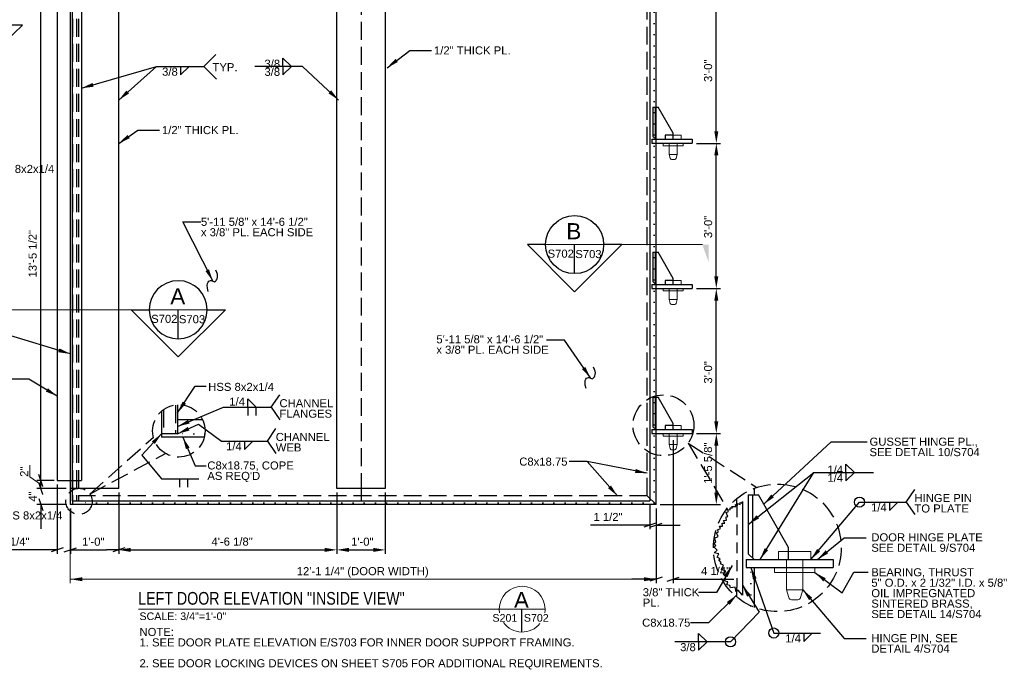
# Model space of a CAD drawing. Header units: inches. Extents: x 819 to 1282, y -279 to 33.
# Tile 4 of 5: x 1038 to 1282, y -279 to -118. Entities that reach past the tile are written whole.
import ezdxf
from ezdxf.enums import TextEntityAlignment as Align

# ---------------------------------------------------------------- set-up
doc = ezdxf.new("R2010")
doc.units = ezdxf.units.IN
doc.header["$LTSCALE"] = 10
doc.header["$MEASUREMENT"] = 0
for name, pattern in [('DGN Style 1', [0.267013, 0.000444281, -0.266568]), ('DGN Style 2', [0.444281, 0.266568, -0.177712]), ('DGN Style 3', [0.621993, 0.444281, -0.177712])]:
    doc.linetypes.add(name, pattern=pattern)
for name, color, linetype, lineweight in [('G-ANN-TTLB', 7, 'Continuous', 0), ('G-ANNO-DIM', 1, 'Continuous', 0), ('G-ANNO-TEXT', 7, 'Continuous', 30), ('S-FSTN-MISC', 12, 'Continuous', 13), ('S-STIF-TRAN', 3, 'Continuous', 30), ('S-WALL-SHEA', 98, 'Continuous', 30)]:
    doc.layers.add(name, color=color, linetype=linetype, lineweight=lineweight)
doc.styles.add("1 1 2 1'-0", font='arial.ttf', dxfattribs={"height": 1})
doc.styles.add("3 4 1'-0", font='arial.ttf', dxfattribs={"height": 2})
doc.styles.get("Standard").update_dxf_attribs({"font": 'txt.shx'})
doc.styles.add('SUBTITLE 4.7625', font='romans.shx', dxfattribs={"width": 0.8, "height": 187.5})
doc.styles.add('TITLE20', font='simplex.shx', dxfattribs={"height": 5000})
doc.dimstyles.new("3 4 1'-0", dxfattribs={"dimtxt": 2, "dimasz": 3, "dimexe": 1, "dimexo": 1, "dimgap": 1, "dimtad": 1, "dimdec": 4, "dimzin": 15, "dimdsep": 46, "dimlunit": 4, "dimtxsty": "3 4 1'-0", "dimblk": '_Oblique_0.3', "dimcen": 0.09, "dimadec": 4, "dimazin": 3, "dimtfac": 1, "dimtdec": 4, "dimtofl": 0, "dimtmove": 0, "dimatfit": 3, "dimfxl": 1, "dimfrac": 2, "dimtolj": 1, "dimtzin": 15, "dimarcsym": 0})

# ---------------------------------------------------------------- blocks, each defined once
blk = doc.blocks.new('_Oblique_0.3')
at = {"color": 0, "linetype": 'ByBlock', "lineweight": -2}
for p, q in [((0, 0), (-1, 0)), ((0.5, 0.167), (-0.5, -0.167))]:
    blk.add_line(p, q, dxfattribs=at)
blk = doc.blocks.new('all_around')
at = {"layer": 'G-ANNO-TEXT'}
blk.add_circle((0, 0), 0.0625, dxfattribs=at)
blk = doc.blocks.new('*D17')
at = {"layer": 'Defpoints', "color": 0, "lineweight": 0, "transparency": 16777216}
for p in [(1062.79, -234.18), (1116.89, -234.18), (1116.89, -249.41)]:
    blk.add_point(p, dxfattribs=at)
at = {"layer": 'G-ANNO-DIM', "color": 0, "lineweight": -2, "transparency": 16777216}
for p, q in [((1062.79, -235.18), (1062.79, -250.41)), ((1116.89, -235.18), (1116.89, -250.41)), ((1065.79, -249.41), (1113.89, -249.41))]:
    blk.add_line(p, q, dxfattribs=at)
at = {"layer": 'G-ANNO-DIM', "color": 0, "lineweight": 0, "transparency": 16777216}
for points in [[(1065.79, -248.91), (1065.79, -249.91), (1062.79, -249.41)], [(1113.89, -248.91), (1113.89, -249.91), (1116.89, -249.41)]]:
    blk.add_solid(points, dxfattribs=at)
at = {"layer": 'G-ANNO-DIM', "color": 0, "transparency": 16777216, "insert": (1090.91, -247.37), "char_height": 2, "attachment_point": 5, "style": "3 4 1'-0"}
blk.add_mtext('\\A1;4\'-6 1/8"', dxfattribs=at)
blk = doc.blocks.new('*D19')
at = {"layer": 'Defpoints', "color": 0, "lineweight": 0, "transparency": 16777216}
for p in [(1116.89, -234.18), (1128.89, -234.18), (1128.89, -249.41)]:
    blk.add_point(p, dxfattribs=at)
at = {"layer": 'G-ANNO-DIM', "color": 0, "lineweight": -2, "transparency": 16777216}
for p, q in [((1116.89, -235.18), (1116.89, -250.41)), ((1128.89, -235.18), (1128.89, -250.41)), ((1119.89, -249.41), (1125.89, -249.41))]:
    blk.add_line(p, q, dxfattribs=at)
at = {"layer": 'G-ANNO-DIM', "color": 0, "lineweight": 0, "transparency": 16777216}
for points in [[(1119.89, -248.91), (1119.89, -249.91), (1116.89, -249.41)], [(1125.89, -248.91), (1125.89, -249.91), (1128.89, -249.41)]]:
    blk.add_solid(points, dxfattribs=at)
at = {"layer": 'G-ANNO-DIM', "color": 0, "transparency": 16777216, "insert": (1123.2, -247.39), "char_height": 2, "attachment_point": 5, "style": "3 4 1'-0"}
blk.add_mtext('\\A1;1\'-0"', dxfattribs=at)
blk = doc.blocks.new('*D21')
at = {"layer": 'Defpoints', "color": 0, "lineweight": 0, "transparency": 16777216}
for p in [(1062.79, -234.18), (1050.79, -238.18), (1062.79, -249.41)]:
    blk.add_point(p, dxfattribs=at)
at = {"layer": 'G-ANNO-DIM', "color": 0, "lineweight": -2, "transparency": 16777216}
for p, q in [((1062.79, -235.18), (1062.79, -250.41)), ((1050.79, -239.18), (1050.79, -250.41)), ((1053.79, -249.41), (1059.79, -249.41))]:
    blk.add_line(p, q, dxfattribs=at)
at = {"layer": 'G-ANNO-DIM', "color": 0, "lineweight": -2, "transparency": 16777216, "xscale": 3, "yscale": 3, "zscale": 3, "rotation": 180}
blk.add_blockref('_Oblique_0.3', (1050.79, -249.41), dxfattribs=at)
at = {"layer": 'G-ANNO-DIM', "color": 0, "lineweight": -2, "transparency": 16777216, "xscale": 3, "yscale": 3, "zscale": 3}
blk.add_blockref('_Oblique_0.3', (1062.79, -249.41), dxfattribs=at)
at = {"layer": 'G-ANNO-DIM', "color": 0, "transparency": 16777216, "insert": (1056.47, -247.39), "char_height": 2, "attachment_point": 5, "style": "3 4 1'-0"}
blk.add_mtext('\\A1;1\'-0"', dxfattribs=at)
blk = doc.blocks.new('*D23')
at = {"layer": 'Defpoints', "color": 0, "lineweight": 0, "transparency": 16777216}
for p in [(1043.48, -234.18), (1050.79, -234.18), (1050.79, -238.18)]:
    blk.add_point(p, dxfattribs=at)
at = {"layer": 'G-ANNO-DIM', "color": 0, "lineweight": -2, "transparency": 16777216}
for p, q in [((1043.48, -231.18), (1043.48, -228.18)), ((1049.79, -234.18), (1042.48, -234.18)), ((1049.79, -238.18), (1042.48, -238.18)), ((1043.48, -241.18), (1043.48, -244.18))]:
    blk.add_line(p, q, dxfattribs=at)
at = {"layer": 'G-ANNO-DIM', "color": 0, "lineweight": -2, "transparency": 16777216, "xscale": 3, "yscale": 3, "zscale": 3}
for p, rotation in [((1043.48, -234.18), 270), ((1043.48, -238.18), 90)]:
    blk.add_blockref('_Oblique_0.3', p, dxfattribs=dict(at, rotation=rotation))
at = {"layer": 'G-ANNO-DIM', "color": 0, "transparency": 16777216, "insert": (1041.48, -236.18), "char_height": 2, "attachment_point": 5, "rotation": 90, "style": "3 4 1'-0"}
blk.add_mtext('\\A1;4"', dxfattribs=at)
blk = doc.blocks.new('*D25')
at = {"layer": 'Defpoints', "color": 0, "lineweight": 0, "transparency": 16777216}
for p in [(1043.48, -70.68), (1047.54, -70.68), (1047.79, -232.18)]:
    blk.add_point(p, dxfattribs=at)
at = {"layer": 'G-ANNO-DIM', "color": 0, "lineweight": -2, "transparency": 16777216}
for p, q in [((1046.54, -70.68), (1042.48, -70.68)), ((1043.48, -229.18), (1043.48, -73.68)), ((1046.79, -232.18), (1042.48, -232.18))]:
    blk.add_line(p, q, dxfattribs=at)
at = {"layer": 'G-ANNO-DIM', "color": 0, "lineweight": -2, "transparency": 16777216, "xscale": 3, "yscale": 3, "zscale": 3}
for p, rotation in [((1043.48, -70.68), 90), ((1043.48, -232.18), 270)]:
    blk.add_blockref('_Oblique_0.3', p, dxfattribs=dict(at, rotation=rotation))
at = {"layer": 'G-ANNO-DIM', "color": 0, "transparency": 16777216, "insert": (1041.45, -175.95), "char_height": 2, "attachment_point": 5, "rotation": 90, "style": "3 4 1'-0"}
blk.add_mtext('\\A1;13\'-5 1/2"', dxfattribs=at)
blk = doc.blocks.new('*D27')
at = {"layer": 'Defpoints', "color": 0, "lineweight": 0, "transparency": 16777216}
for p in [(1205.04, -220.56), (1210.99, -220.56), (1196.04, -238.18)]:
    blk.add_point(p, dxfattribs=at)
at = {"layer": 'G-ANNO-DIM', "color": 0, "lineweight": -2, "transparency": 16777216}
for p, q in [((1206.04, -220.56), (1211.99, -220.56)), ((1210.99, -235.18), (1210.99, -223.56)), ((1197.04, -238.18), (1211.99, -238.18))]:
    blk.add_line(p, q, dxfattribs=at)
at = {"layer": 'G-ANNO-DIM', "color": 0, "lineweight": 0, "transparency": 16777216}
for points in [[(1210.49, -223.56), (1211.49, -223.56), (1210.99, -220.56)], [(1210.49, -235.18), (1211.49, -235.18), (1210.99, -238.18)]]:
    blk.add_solid(points, dxfattribs=at)
at = {"layer": 'G-ANNO-DIM', "color": 0, "transparency": 16777216, "insert": (1208.95, -227.9), "char_height": 2, "attachment_point": 5, "rotation": 90, "style": "3 4 1'-0"}
blk.add_mtext('\\A1;1\'-5 5/8"', dxfattribs=at)
blk = doc.blocks.new('*D29')
at = {"layer": 'Defpoints', "color": 0, "lineweight": 0, "transparency": 16777216}
for p in [(1205.04, -184.56), (1210.99, -184.56), (1205.04, -220.56)]:
    blk.add_point(p, dxfattribs=at)
at = {"layer": 'G-ANNO-DIM', "color": 0, "lineweight": -2, "transparency": 16777216}
for p, q in [((1206.04, -184.56), (1211.99, -184.56)), ((1210.99, -217.56), (1210.99, -187.56)), ((1206.04, -220.56), (1211.99, -220.56))]:
    blk.add_line(p, q, dxfattribs=at)
at = {"layer": 'G-ANNO-DIM', "color": 0, "lineweight": 0, "transparency": 16777216}
for points in [[(1210.49, -187.56), (1211.49, -187.56), (1210.99, -184.56)], [(1210.49, -217.56), (1211.49, -217.56), (1210.99, -220.56)]]:
    blk.add_solid(points, dxfattribs=at)
at = {"layer": 'G-ANNO-DIM', "color": 0, "transparency": 16777216, "insert": (1208.97, -205.38), "char_height": 2, "attachment_point": 5, "rotation": 90, "style": "3 4 1'-0"}
blk.add_mtext('\\A1;3\'-0"', dxfattribs=at)
blk = doc.blocks.new('*D31')
at = {"layer": 'Defpoints', "color": 0, "lineweight": 0, "transparency": 16777216}
for p in [(1205.04, -148.56), (1210.99, -148.56), (1205.04, -184.56)]:
    blk.add_point(p, dxfattribs=at)
at = {"layer": 'G-ANNO-DIM', "color": 0, "lineweight": -2, "transparency": 16777216}
for p, q in [((1206.04, -148.56), (1211.99, -148.56)), ((1210.99, -181.56), (1210.99, -151.56)), ((1206.04, -184.56), (1211.99, -184.56))]:
    blk.add_line(p, q, dxfattribs=at)
at = {"layer": 'G-ANNO-DIM', "color": 0, "lineweight": 0, "transparency": 16777216}
for points in [[(1210.49, -151.56), (1211.49, -151.56), (1210.99, -148.56)], [(1210.49, -181.56), (1211.49, -181.56), (1210.99, -184.56)]]:
    blk.add_solid(points, dxfattribs=at)
at = {"layer": 'G-ANNO-DIM', "color": 0, "transparency": 16777216, "insert": (1208.97, -169.3), "char_height": 2, "attachment_point": 5, "rotation": 90, "style": "3 4 1'-0"}
blk.add_mtext('\\A1;3\'-0"', dxfattribs=at)
blk = doc.blocks.new('*D67')
at = {"layer": 'Defpoints', "color": 0, "lineweight": 0, "transparency": 16777216}
for p in [(1205.04, -112.56), (1210.99, -112.56), (1205.04, -148.56)]:
    blk.add_point(p, dxfattribs=at)
at = {"layer": 'G-ANNO-DIM', "color": 0, "lineweight": -2, "transparency": 16777216}
for p, q in [((1206.04, -112.56), (1211.99, -112.56)), ((1210.99, -145.56), (1210.99, -115.56)), ((1206.04, -148.56), (1211.99, -148.56))]:
    blk.add_line(p, q, dxfattribs=at)
at = {"layer": 'G-ANNO-DIM', "color": 0, "lineweight": 0, "transparency": 16777216}
for points in [[(1210.49, -115.56), (1211.49, -115.56), (1210.99, -112.56)], [(1210.49, -145.56), (1211.49, -145.56), (1210.99, -148.56)]]:
    blk.add_solid(points, dxfattribs=at)
at = {"layer": 'G-ANNO-DIM', "color": 0, "transparency": 16777216, "insert": (1208.97, -130.56), "char_height": 2, "attachment_point": 5, "rotation": 90, "style": "3 4 1'-0"}
blk.add_mtext('\\A1;3\'-0"', dxfattribs=at)
blk = doc.blocks.new('*D80')
at = {"layer": 'Defpoints', "color": 0, "lineweight": 0, "transparency": 16777216}
for p in [(1200.29, -221.18), (1196.04, -238.18), (1200.29, -256.69)]:
    blk.add_point(p, dxfattribs=at)
at = {"layer": 'G-ANNO-DIM', "color": 0, "lineweight": -2, "transparency": 16777216}
for p, q in [((1200.29, -222.18), (1200.29, -257.69)), ((1196.04, -239.18), (1196.04, -257.69)), ((1193.04, -256.69), (1190.04, -256.69)), ((1203.29, -256.69), (1215.33, -256.69))]:
    blk.add_line(p, q, dxfattribs=at)
at = {"layer": 'G-ANNO-DIM', "color": 0, "lineweight": -2, "transparency": 16777216, "xscale": 3, "yscale": 3, "zscale": 3}
blk.add_blockref('_Oblique_0.3', (1196.04, -256.69), dxfattribs=at)
at = {"layer": 'G-ANNO-DIM', "color": 0, "lineweight": -2, "transparency": 16777216, "xscale": 3, "yscale": 3, "zscale": 3, "rotation": 180}
blk.add_blockref('_Oblique_0.3', (1200.29, -256.69), dxfattribs=at)
at = {"layer": 'G-ANNO-DIM', "color": 0, "transparency": 16777216, "insert": (1210.81, -254.66), "char_height": 2, "attachment_point": 5, "style": "3 4 1'-0"}
blk.add_mtext('\\A1;4 1/4"', dxfattribs=at)
blk = doc.blocks.new('*D106')
at = {"layer": 'Defpoints', "color": 0, "lineweight": 0, "transparency": 16777216}
for p in [(1047.54, -232.18), (1050.79, -238.18), (1047.54, -249.41)]:
    blk.add_point(p, dxfattribs=at)
at = {"layer": 'G-ANNO-DIM', "color": 0, "lineweight": -2, "transparency": 16777216}
for p, q in [((1047.54, -233.18), (1047.54, -250.41)), ((1050.79, -239.18), (1050.79, -250.41)), ((1044.54, -249.41), (1032.58, -249.41)), ((1053.79, -249.41), (1056.79, -249.41))]:
    blk.add_line(p, q, dxfattribs=at)
at = {"layer": 'G-ANNO-DIM', "color": 0, "lineweight": -2, "transparency": 16777216, "xscale": 3, "yscale": 3, "zscale": 3}
blk.add_blockref('_Oblique_0.3', (1047.54, -249.41), dxfattribs=at)
at = {"layer": 'G-ANNO-DIM', "color": 0, "lineweight": -2, "transparency": 16777216, "xscale": 3, "yscale": 3, "zscale": 3, "rotation": 180}
blk.add_blockref('_Oblique_0.3', (1050.79, -249.41), dxfattribs=at)
at = {"layer": 'G-ANNO-DIM', "color": 0, "transparency": 16777216, "insert": (1037.06, -247.37), "char_height": 2, "attachment_point": 5, "style": "3 4 1'-0"}
blk.add_mtext('\\A1;3 1/4"', dxfattribs=at)
blk = doc.blocks.new('*D110')
at = {"layer": 'Defpoints', "color": 0, "lineweight": 0, "transparency": 16777216}
for p in [(1194.52, -237.21), (1196.04, -238.18), (1194.52, -243.29)]:
    blk.add_point(p, dxfattribs=at)
at = {"layer": 'G-ANNO-DIM', "color": 0, "lineweight": -2, "transparency": 16777216}
for p, q in [((1194.52, -238.21), (1194.52, -244.29)), ((1196.04, -239.18), (1196.04, -244.29)), ((1191.52, -243.29), (1179.75, -243.29)), ((1199.04, -243.29), (1202.04, -243.29))]:
    blk.add_line(p, q, dxfattribs=at)
at = {"layer": 'G-ANNO-DIM', "color": 0, "lineweight": -2, "transparency": 16777216, "xscale": 3, "yscale": 3, "zscale": 3}
blk.add_blockref('_Oblique_0.3', (1194.52, -243.29), dxfattribs=at)
at = {"layer": 'G-ANNO-DIM', "color": 0, "lineweight": -2, "transparency": 16777216, "xscale": 3, "yscale": 3, "zscale": 3, "rotation": 180}
blk.add_blockref('_Oblique_0.3', (1196.04, -243.29), dxfattribs=at)
at = {"layer": 'G-ANNO-DIM', "color": 0, "transparency": 16777216, "insert": (1184.13, -241.26), "char_height": 2, "attachment_point": 5, "style": "3 4 1'-0"}
blk.add_mtext('\\A1;1 1/2"', dxfattribs=at)

msp = doc.modelspace()

# ---------------------------------------------------------------- linework, layer by layer
at = {"layer": 'G-ANN-TTLB', "color": 7, "linetype": 'Continuous', "lineweight": 13}
msp.add_line((1067.67634, -264.11519, -3.51969), (1168.52278, -264.11519, -3.51969), dxfattribs=at)
at = {"layer": 'G-ANN-TTLB', "color": 7, "linetype": 'Continuous', "lineweight": 0}
for radius, start, end in [(5.68325, 0, 180), (5.68426, 180, 188.8691645), (5.68426, 350.56955, 0), (5.68426, 215.7518704, 321.0245309)]:
    msp.add_arc((1162.83953, -264.11519, -3.51969), radius, start, end, dxfattribs=at)
at = {"layer": 'G-ANNO-DIM'}
for p, q in [((1043.48272, -228.04956, -0.00002), (1043.48272, -232.18171, -0.00002)), ((1042.98272, -230.68171, -0.00002), (1043.98272, -233.68171, -0.00002)), ((1046.78702, -232.18171, -0.00002), (1042.48272, -232.18171, -0.00002)), ((1049.78702, -234.18171, -0.00002), (1042.48272, -234.18171, -0.00002)), ((1043.98272, -235.68171, -0.00002), (1042.98272, -232.68171, -0.00002)), ((1043.48272, -232.18171, -0.00002), (1043.48272, -234.18171, -0.00002)), ((1050.78702, -239.18171, -0.00002), (1050.78702, -257.69028, -0.00002)), ((1196.03702, -239.18171, -0.00002), (1196.03702, -257.69028, -0.00002)), ((1050.78702, -256.69028, -0.00002), (1196.03702, -256.69028, -0.00002))]:
    msp.add_line(p, q, dxfattribs=at)
at = {"layer": 'G-ANNO-DIM', "elevation": -0.00002, "flags": 128}
msp.add_lwpolyline([(1043.48272, -233.18171), (1040.73035, -231.30348), (1040.73035, -228.3968)], dxfattribs=at)
at = {"layer": 'G-ANNO-DIM'}
msp.add_solid([(1053.78702, -257.19028, -0.00002), (1050.78702, -256.69028, -0.00002), (1053.78702, -256.19028, -0.00002)], dxfattribs=at)
at = {"layer": 'G-ANNO-DIM', "extrusion": (0, 0, -1)}
msp.add_solid([(-1193.03702, -256.19028, 0.00002), (-1196.03702, -256.69028, 0.00002), (-1193.03702, -257.19028, 0.00002)], dxfattribs=at)
at = {"layer": 'G-ANNO-TEXT'}
for p, q in [((1050.78702, -61.68171, -0.00002), (1050.78702, -238.18171, -0.00002)), ((1196.03702, -238.18171, -0.00002), (1196.03702, -61.68171, -0.00002)), ((1053.53702, -70.68171, -0.00002), (1053.53702, -232.18171, -0.00002)), ((1083.91599, -129.46538, -0.00002), (1086.84901, -126.53237, -0.00002)), ((1103.50025, -127.42544, -0.00002), (1105.60772, -129.4941, -0.00002)), ((1103.50025, -129.49037, -0.00002), (1103.50025, -127.42544, -0.00002)), ((1078.12134, -131.53404, -0.00002), (1080.22881, -129.46538, -0.00002)), ((1078.12134, -129.46911, -0.00002), (1078.12134, -131.53404, -0.00002)), ((1083.91599, -129.46538, -0.00002), (1087.05815, -132.60753, -0.00002)), ((1103.50025, -131.56275, -0.00002), (1105.60772, -129.4941, -0.00002)), ((1103.50025, -129.49783, -0.00002), (1103.50025, -131.56275, -0.00002)), ((1195.74413, -147.55671, -0.00002), (1200.03702, -147.55671, -0.00002)), ((1196.03702, -147.55671, -0.00002), (1200.03702, -147.55671, -0.00002)), ((1175.84277, -180.88837, -0.00002), (1175.84277, -173.68411, -0.00002)), ((1195.74413, -183.55671, -0.00002), (1200.03702, -183.55671, -0.00002)), ((1196.03702, -183.55671, -0.00002), (1200.03702, -183.55671, -0.00002)), ((1077.53631, -197.05407, -0.00002), (1077.53631, -189.84981, -0.00002)), ((1094.78498, -211.97461, -0.00002), (1096.89245, -214.04326, -0.00002)), ((1094.78498, -214.03953, -0.00002), (1094.78498, -211.97461, -0.00002)), ((1100.57963, -214.0358, -0.00002), (1102.71251, -210.92456, -0.00002)), ((1077.39599, -213.39411, -0.00002), (1077.39599, -220.6088, -0.00002)), ((1094.78498, -214.03953, -0.00002), (1094.78498, -216.10446, -0.00002)), ((1096.75855, -214.03953, -0.00002), (1096.75855, -216.10446, -0.00002)), ((1100.57963, -214.0358, -0.00002), (1102.71251, -217.14705, -0.00002)), ((1073.39599, -215.01611, -0.00002), (1073.39599, -221.4868, -0.00002)), ((1083.60814, -217.1668, -0.00002), (1077.39599, -217.1668, -0.00002)), ((1099.65643, -222.40502, -0.00002), (1101.7893, -219.29377, -0.00002)), ((1195.74413, -219.55671, -0.00002), (1200.03702, -219.55671, -0.00002)), ((1196.03702, -219.55671, -0.00002), (1200.03702, -219.55671, -0.00002)), ((1077.39599, -220.6088, -0.00002), (1073.39599, -220.6088, -0.00002)), ((1084.00759, -221.4868, -0.00002), (1073.39599, -221.4868, -0.00002)), ((1093.97561, -224.46994, -0.00002), (1096.08309, -222.40129, -0.00002)), ((1093.97561, -222.40502, -0.00002), (1093.97561, -224.46994, -0.00002)), ((1099.65643, -222.40502, -0.00002), (1101.7893, -225.51626, -0.00002)), ((1243.11756, -230.20026, -0.00002), (1243.11756, -228.13534, -0.00002)), ((1243.11756, -228.13534, -0.00002), (1245.22503, -230.20399, -0.00002)), ((1077.87552, -231.77294, -0.00002), (1077.87552, -233.83786, -0.00002)), ((1079.84909, -231.77294, -0.00002), (1079.84909, -233.83786, -0.00002)), ((1243.11756, -232.26518, -0.00002), (1245.22503, -230.19653, -0.00002)), ((1243.11756, -230.20026, -0.00002), (1243.11756, -232.26518, -0.00002)), ((1062.78702, -234.18171), (1050.78702, -234.18171)), ((1122.89452, -234.18171, -0.00002), (1122.89452, -237.20921, -0.00002)), ((1220.42839, -235.78598, -0.00002), (1220.42839, -234.15034, -0.00002)), ((1196.03702, -238.18171, -0.00002), (1193.87702, -236.02171, -0.00002)), ((1196.03702, -238.18171, -0.00002), (1193.87702, -236.02171, -0.00002)), ((1196.03702, -238.18171, -0.00002), (1193.87702, -236.02171, -0.00002)), ((1216.10839, -238.66076, -0.00002), (1216.10839, -236.66847, -0.00002)), ((1258.05342, -237.54824, -0.00002), (1260.1863, -234.43699, -0.00002)), ((1196.03702, -238.18171, -0.00002), (1050.78702, -238.18171, -0.00002)), ((1217.45589, -237.3773, -0.00002), (1217.45589, -260.6234, -0.00002)), ((1253.92954, -239.61316, -0.00002), (1256.03701, -237.54451, -0.00002)), ((1253.92954, -237.54824, -0.00002), (1253.92954, -239.61316, -0.00002)), ((1258.05342, -237.54824, -0.00002), (1260.1863, -240.65948, -0.00002)), ((1219.8426, -251.78598, -0.00002), (1228.42839, -251.78598, -0.00002)), ((1220.42839, -251.78598, -0.00002), (1228.42839, -251.78598, -0.00002)), ((1220.42839, -263.67084, -0.00002), (1220.42839, -253.78598, -0.00002)), ((1216.10839, -261.15272, -0.00002), (1216.10839, -258.71066, -0.00002)), ((1162.66444, -264.11519, 3.51969), (1162.66444, -269.79675, 3.51969)), ((1206.58601, -270.15319, -0.00002), (1208.69349, -272.22184, -0.00002)), ((1206.58601, -272.21811, -0.00002), (1206.58601, -270.15319, -0.00002)), ((1232.66425, -272.10297, -0.00002), (1234.77172, -270.03432, -0.00002)), ((1232.66425, -270.03805, -0.00002), (1232.66425, -272.10297, -0.00002)), ((1214.51157, -272.21811), (1200.73703, -272.21811)), ((1206.58601, -274.28303, -0.00002), (1208.69349, -272.21438, -0.00002)), ((1206.58601, -272.21811, -0.00002), (1206.58601, -274.28303, -0.00002))]:
    msp.add_line(p, q, dxfattribs=at)
at = {"layer": 'G-ANNO-TEXT', "linetype": 'DGN Style 3'}
for p, q in [((1051.28702, -61.68171, -0.00002), (1051.28702, -238.18171, -0.00002)), ((1052.28702, -61.68171, -0.00002), (1052.28702, -237.20921, -0.00002)), ((1052.78702, -61.68171, -0.00002), (1052.78702, -237.20921, -0.00002)), ((1193.87702, -236.02171, -0.00002), (1193.87702, -63.84171, -0.00002)), ((1122.89452, -68.68171, -0.00002), (1122.89452, -234.18171, -0.00002)), ((1073.89599, -214.61654, -0.00002), (1073.89599, -220.6088, -0.00002)), ((1076.89599, -213.51934, -0.00002), (1076.89599, -220.6088, -0.00002)), ((1055.6385, -235.56887, -0.00002), (1071.39599, -221.4868, -0.00002)), ((1204.00634, -222.90133, -0.00002), (1213.65749, -239.17927, -0.00002)), ((1204.00634, -222.90133, -0.00002), (1221.04912, -233.92499, -0.00002)), ((1055.6385, -235.56887, -0.00002), (1074.37103, -225.47839, -0.00002)), ((1193.87702, -236.02171, -0.00002), (1052.78702, -236.02171, -0.00002))]:
    msp.add_line(p, q, dxfattribs=at)
at = {"layer": 'G-ANNO-TEXT', "linetype": 'DGN Style 1'}
for p, q in [((1195.59802, -237.74271, -0.00002), (1195.59802, -62.12071, -0.00002)), ((1084.1666, -220.6088, -0.00002), (1077.39599, -220.6088, -0.00002)), ((1219.55039, -235.78598, -0.00002), (1219.55039, -234.53084, -0.00002)), ((1195.59802, -237.74271, -0.00002), (1052.78702, -237.74271, -0.00002)), ((1219.55039, -263.29034, -0.00002), (1219.55039, -253.78598, -0.00002))]:
    msp.add_line(p, q, dxfattribs=at)
at = {"layer": 'G-ANNO-TEXT', "color": 7, "linetype": 'Continuous', "lineweight": 0}
for p, q in [((1168.6385, -173.68411, -0.00002), (1207.54109, -173.68411, -0.00002)), ((1089.2451, -189.84981, -0.00002), (978.37036, -189.84981, -0.00002))]:
    msp.add_line(p, q, dxfattribs=at)
at = {"layer": 'G-ANNO-TEXT', "linetype": 'DGN Style 2'}
msp.add_line((1216.11356, -238.66071, -0.00002), (1216.10839, -258.71066, -0.00002), dxfattribs=at)
at = {"layer": 'G-ANNO-TEXT', "elevation": -0.00002, "flags": 128}
for points in [[(1053.53702, -70.68171), (1047.53702, -70.68171), (1047.53702, -232.18171), (1053.53702, -232.18171)], [(1062.78702, -234.18171), (1062.78702, -68.68171), (1050.78702, -68.68171), (1050.78702, -234.18171)], [(1051.70702, -201.18171), (1051.70702, -201.18171)], [(1052.39146, -201.18171), (1052.39146, -201.18171)], [(1217.45589, -260.6234), (1216.40537, -259.43726), (1215.93073, -259.85764), (1215.69842, -258.63422), (1214.47501, -258.86653), (1214.35532, -258.23618), (1213.63648, -258.04484), (1213.82782, -257.326), (1213.10898, -257.13466), (1213.38645, -256.09226), (1212.69388, -255.42208), (1213.36406, -254.72951), (1212.28149, -254.27278), (1212.73822, -253.19022), (1212.01598, -252.8855), (1212.1653, -252.53159), (1211.60399, -251.88577), (1211.94032, -251.59346), (1211.16215, -251.17851), (1211.5771, -250.40034), (1210.4552, -250.17656), (1211.16215, -249.4693), (1210.45489, -248.76235), (1210.91174, -248.3053), (1210.45469, -247.84845), (1210.91154, -247.3914), (1210.51411, -246.49291), (1211.4126, -246.09548), (1211.01517, -245.19699), (1211.55959, -244.95618), (1211.31878, -244.41176), (1212.05553, -244.08588), (1211.81241, -243.53624), (1212.48348, -243.48705), (1212.43429, -242.81598), (1213.10536, -242.76679), (1212.76962, -242.12304), (1213.47657, -242.07253), (1213.44459, -241.62495), (1213.41261, -241.17738), (1213.86018, -241.1454), (1213.44291, -240.13177), (1213.98372, -239.90914), (1213.76109, -239.36833), (1214.38732, -239.50269), (1214.38732, -239.02156), (1214.98366, -239.02156), (1214.81053, -238.66552), (1215.7916, -238.6559), (1215.78681, -238.16696), (1216.27252, -238.40692), (1216.28214, -237.8873), (1216.8881, -238.13748), (1216.8881, -237.64673), (1217.33054, -237.85843), (1217.45589, -237.3773)]]:
    msp.add_lwpolyline(points, dxfattribs=at)
at = {"layer": 'G-ANNO-TEXT', "linetype": 'DGN Style 3', "elevation": -0.00002, "flags": 128}
for points in [[(1200.28702, -146.55671), (1198.28702, -146.55671), (1198.28702, -147.55671), (1200.28702, -147.55671)], [(1200.28702, -182.55671), (1198.28702, -182.55671), (1198.28702, -183.55671), (1200.28702, -183.55671)], [(1200.28702, -218.55671), (1198.28702, -218.55671), (1198.28702, -219.55671), (1200.28702, -219.55671)]]:
    msp.add_lwpolyline(points, dxfattribs=at)
at = {"layer": 'G-ANNO-TEXT', "elevation": -0.00002, "flags": 128}
for points in [[(1168.6385, -173.68411), (1164.13398, -173.68411), (1175.83189, -185.39289), (1187.5298, -173.68411), (1183.04703, -173.68411, -1), (1168.6385, -173.68411)], [(1084.74057, -189.84981), (1089.2451, -189.84981), (1077.54718, -201.55859), (1065.84927, -189.84981), (1070.33204, -189.84981, 1), (1084.74057, -189.84981)]]:
    msp.add_lwpolyline(points, format="xyb", dxfattribs=at)
at = {"layer": 'G-ANNO-TEXT'}
msp.add_circle((1175.84277, -173.68411, -0.00002), 7.20426, dxfattribs=at)
at = {"layer": 'G-ANNO-TEXT', "extrusion": (0, 0, -1)}
msp.add_circle((-1077.53631, -189.84981, 0.00002), 7.20426, dxfattribs=at)
at = {"layer": 'G-ANNO-TEXT', "linetype": 'DGN Style 3'}
for centre, radius in [((1197.87205, -218.51545, -0.00002), 7.54092), ((1077.70179, -219.89141, -0.00002), 6.50449), ((1052.93992, -237.38401, -0.00002), 3.25224), ((1226.13822, -248.91059, -0.00002), 15.82615)]:
    msp.add_circle(centre, radius, dxfattribs=at)
at = {"layer": 'G-ANNO-TEXT'}
for points in [[(1084.97196, -185.33288, -0.00002), (1084.31063, -182.75598, -0.00002), (1086.20987, -182.31851, -0.00002), (1086.53526, -183.46171, -0.00002), (1087.72109, -181.45811, -0.00002), (1086.83668, -180.06131, -0.00002)], [(1178.67317, -209.39757, -0.00002), (1178.01184, -206.82067, -0.00002), (1179.91109, -206.3832, -0.00002), (1180.23648, -207.5264, -0.00002), (1181.4223, -205.5228, -0.00002), (1180.53789, -204.126, -0.00002)]]:
    msp.add_open_spline(points, degree=3, dxfattribs=at)
for points in [[(1062.78702, -148.61453, -0.00002), (1065.52539, -147.29114, -0.00002), (1064.94816, -146.47456, -0.00002)], [(1077.39599, -220.6088, -0.00002), (1080.33086, -219.81095, -0.00002), (1079.91346, -218.90223, -0.00002)]]:
    msp.add_solid(points, dxfattribs=at)
at = {"layer": 'G-ANNO-TEXT', "color": 7, "linetype": 'Continuous', "lineweight": 13}
msp.add_solid([(1209.13105, -173.68411, -0.00002), (1209.13105, -178.20032, -0.00002), (1207.54109, -173.68411, -0.00002)], dxfattribs=at)
at = {"layer": 'G-ANNO-TEXT'}
msp.add_3dface([(1116.89452, -68.68171, -0.00002), (1128.89452, -68.68171, -0.00002), (1128.89452, -234.18171, -0.00002), (1116.89452, -234.18171, -0.00002)], dxfattribs=at)
at = {"layer": 'S-FSTN-MISC'}
for p, q in [((1199.28702, -148.55671, -0.00002), (1199.28702, -151.30671, -0.00002)), ((1201.28702, -151.30671, -0.00002), (1199.28702, -151.30671, -0.00002)), ((1199.28702, -151.30671, -0.00002), (1199.54748, -152.27877, -0.00002)), ((1201.28702, -151.30671, -0.00002), (1201.02656, -152.27877, -0.00002)), ((1200.66434, -152.55671, -0.00002), (1199.90971, -152.55671, -0.00002)), ((1199.28702, -184.55671, -0.00002), (1199.28702, -187.30671, -0.00002)), ((1201.28702, -187.30671, -0.00002), (1199.28702, -187.30671, -0.00002)), ((1199.28702, -187.30671, -0.00002), (1199.54748, -188.27877, -0.00002)), ((1201.28702, -187.30671, -0.00002), (1201.02656, -188.27877, -0.00002)), ((1200.66434, -188.55671, -0.00002), (1199.90971, -188.55671, -0.00002)), ((1199.28702, -220.55671, -0.00002), (1199.28702, -223.30671, -0.00002)), ((1201.28702, -223.30671, -0.00002), (1199.28702, -223.30671, -0.00002)), ((1199.28702, -223.30671, -0.00002), (1199.54748, -224.27877, -0.00002)), ((1200.66434, -224.55671, -0.00002), (1199.90971, -224.55671, -0.00002)), ((1201.28702, -223.30671, -0.00002), (1201.02656, -224.27877, -0.00002)), ((1228.42839, -255.03598, -0.00002), (1228.42839, -259.28598, -0.00002)), ((1232.42839, -259.28598, -0.00002), (1228.42839, -259.28598, -0.00002)), ((1228.42839, -259.28598, -0.00002), (1228.94931, -261.23009, -0.00002)), ((1232.42839, -259.28598, -0.00002), (1231.90746, -261.23009, -0.00002)), ((1231.18302, -261.78598, -0.00002), (1229.67376, -261.78598, -0.00002))]:
    msp.add_line(p, q, dxfattribs=at)
at = {"layer": 'S-FSTN-MISC', "linetype": 'DGN Style 3'}
for p, q in [((1228.42839, -251.78598, -0.00002), (1228.42839, -255.03598, -0.00002)), ((1232.42839, -251.78598, -0.00002), (1232.42839, -255.03598, -0.00002))]:
    msp.add_line(p, q, dxfattribs=at)
at = {"layer": 'S-FSTN-MISC', "elevation": -0.00002, "flags": 128}
for points in [[(1199.28702, -148.55671), (1201.28702, -148.55671), (1201.28702, -151.30671)], [(1200.28702, -146.55671), (1202.28702, -146.55671), (1202.28702, -147.55671), (1200.28702, -147.55671)], [(1200.28702, -182.55671), (1202.28702, -182.55671), (1202.28702, -183.55671), (1200.28702, -183.55671)], [(1199.28702, -184.55671), (1201.28702, -184.55671), (1201.28702, -187.30671)], [(1200.28702, -218.55671), (1202.28702, -218.55671), (1202.28702, -219.55671), (1200.28702, -219.55671)], [(1199.28702, -220.55671), (1201.28702, -220.55671), (1201.28702, -223.30671)], [(1232.42839, -255.03598), (1232.42839, -255.03598), (1232.42839, -259.28598)]]:
    msp.add_lwpolyline(points, dxfattribs=at)
at = {"layer": 'S-FSTN-MISC', "extrusion": (0, 0, -1)}
for centre, radius, start, end in [((-1199.90971, -152.18171, 0.00002), 0.375, 270, 345), ((-1200.66434, -152.18171, 0.00002), 0.375, 195, 270), ((-1199.90971, -188.18171, 0.00002), 0.375, 270, 345), ((-1200.66434, -188.18171, 0.00002), 0.375, 195, 270), ((-1199.90971, -224.18171, 0.00002), 0.375, 270, 345), ((-1200.66434, -224.18171, 0.00002), 0.375, 195, 270), ((-1229.67376, -261.03598, 0.00002), 0.75, 270, 345), ((-1231.18302, -261.03598, 0.00002), 0.75, 195, 270)]:
    msp.add_arc(centre, radius, start, end, dxfattribs=at)
at = {"layer": 'S-FSTN-MISC'}
for points in [[(1202.78702, -148.55671, -0.00002), (1197.78702, -148.55671, -0.00002), (1197.78702, -149.18171, -0.00002), (1202.78702, -149.18171, -0.00002)], [(1202.78702, -184.55671, -0.00002), (1197.78702, -184.55671, -0.00002), (1197.78702, -185.18171, -0.00002), (1202.78702, -185.18171, -0.00002)], [(1202.78702, -220.55671, -0.00002), (1197.78702, -220.55671, -0.00002), (1197.78702, -221.18171, -0.00002), (1202.78702, -221.18171, -0.00002)], [(1226.42839, -249.78598, -0.00002), (1234.42839, -249.78598, -0.00002), (1234.42839, -251.78598, -0.00002), (1226.42839, -251.78598, -0.00002)], [(1225.42839, -253.78598, -0.00002), (1235.42839, -253.78598, -0.00002), (1235.42839, -255.03598, -0.00002), (1225.42839, -255.03598, -0.00002)]]:
    msp.add_3dface(points, dxfattribs=at)
at = {"layer": 'S-STIF-TRAN'}
for p, q in [((1195.28702, -139.55671, -0.00002), (1196.53702, -139.55671, -0.00002)), ((1195.28702, -139.55671, -0.00002), (1195.28702, -146.8496, -0.00002)), ((1195.78702, -139.55671, -0.00002), (1195.78702, -147.3496, -0.00002)), ((1200.28702, -146.05671, -0.00002), (1196.53702, -139.55671, -0.00002)), ((1200.28702, -147.55671, -0.00002), (1200.28702, -146.05671, -0.00002)), ((1195.03702, -147.55671, -0.00002), (1195.03702, -148.55671, -0.00002)), ((1195.03702, -147.55671, -0.00002), (1205.03702, -147.55671, -0.00002)), ((1195.03702, -148.55671, -0.00002), (1205.03702, -148.55671, -0.00002)), ((1195.99413, -147.55671, -0.00002), (1195.28702, -146.8496, -0.00002)), ((1205.03702, -147.55671, -0.00002), (1205.03702, -148.55671, -0.00002)), ((1195.28702, -175.55671, -0.00002), (1196.53702, -175.55671, -0.00002)), ((1195.28702, -175.55671, -0.00002), (1195.28702, -182.8496, -0.00002)), ((1195.78702, -175.55671, -0.00002), (1195.78702, -183.3496, -0.00002)), ((1200.28702, -182.05671, -0.00002), (1196.53702, -175.55671, -0.00002)), ((1195.99413, -183.55671, -0.00002), (1195.28702, -182.8496, -0.00002)), ((1200.28702, -183.55671, -0.00002), (1200.28702, -182.05671, -0.00002)), ((1195.03702, -183.55671, -0.00002), (1195.03702, -184.55671, -0.00002)), ((1195.03702, -183.55671, -0.00002), (1205.03702, -183.55671, -0.00002)), ((1195.03702, -184.55671, -0.00002), (1205.03702, -184.55671, -0.00002)), ((1205.03702, -183.55671, -0.00002), (1205.03702, -184.55671, -0.00002)), ((1195.28702, -211.55671, -0.00002), (1196.53702, -211.55671, -0.00002)), ((1195.28702, -211.55671, -0.00002), (1195.28702, -218.8496, -0.00002)), ((1195.78702, -211.55671, -0.00002), (1195.78702, -219.3496, -0.00002)), ((1200.28702, -218.05671, -0.00002), (1196.53702, -211.55671, -0.00002)), ((1195.03702, -219.55671, -0.00002), (1195.03702, -220.55671, -0.00002)), ((1195.03702, -219.55671, -0.00002), (1205.03702, -219.55671, -0.00002)), ((1195.99413, -219.55671, -0.00002), (1195.28702, -218.8496, -0.00002)), ((1200.28702, -219.55671, -0.00002), (1200.28702, -218.05671, -0.00002)), ((1205.03702, -219.55671, -0.00002), (1205.03702, -220.55671, -0.00002)), ((1195.03702, -220.55671, -0.00002), (1205.03702, -220.55671, -0.00002)), ((1218.92839, -235.78598, -0.00002), (1221.42839, -235.78598, -0.00002)), ((1218.92839, -235.78598, -0.00002), (1218.92839, -250.37177, -0.00002)), ((1219.92839, -235.78598, -0.00002), (1219.92839, -251.37177, -0.00002)), ((1228.92839, -248.78598, -0.00002), (1221.42839, -235.78598, -0.00002)), ((1228.92839, -251.78598, -0.00002), (1228.92839, -248.78598, -0.00002)), ((1220.3426, -251.78598, -0.00002), (1218.92839, -250.37177, -0.00002)), ((1218.42839, -251.78598, -0.00002), (1218.42839, -253.78598, -0.00002)), ((1218.42839, -251.78598, -0.00002), (1239.92839, -251.78598, -0.00002)), ((1218.42839, -253.78598, -0.00002), (1239.92839, -253.78598, -0.00002)), ((1239.92839, -251.78598, -0.00002), (1239.92839, -253.78598, -0.00002))]:
    msp.add_line(p, q, dxfattribs=at)
at = {"layer": 'S-WALL-SHEA'}
for p, q in [((1051.26952, -62.65421, -0.00002), (1051.26952, -237.20921, -0.00002)), ((1194.51952, -62.65421, -0.00002), (1194.51952, -237.20921, -0.00002)), ((1051.26952, -237.20921, -0.00002), (1194.51952, -237.20921, -0.00002))]:
    msp.add_line(p, q, dxfattribs=at)

# ---------------------------------------------------------------- block references
at = {"layer": 'G-ANNO-TEXT', "xscale": 20, "yscale": 20, "zscale": 20}
for p in [(1246.49617, -237.54824, -0.00002), (1214.51157, -272.21811, -0.00002), (1225.23088, -270.03805, -0.00002)]:
    msp.add_blockref('all_around', p, dxfattribs=at)

# ---------------------------------------------------------------- texts
at = {"layer": 'G-ANN-TTLB', "color": 7, "linetype": 'Continuous', "lineweight": 13, "insert": (1067.64105, -263.0496, -3.51969), "char_height": 3.1496063, "attachment_point": 7, "line_spacing_factor": 0.72, "style": 'SUBTITLE 4.7625'}
msp.add_mtext('\\fArial|b0|i0|c00|p39;LEFT DOOR ELEVATION "INSIDE VIEW"', dxfattribs=at)
at = {"layer": 'G-ANN-TTLB', "color": 7, "linetype": 'Continuous', "lineweight": 0, "line_spacing_factor": 0.72, "style": 'TITLE20'}
for s, insert, char_height, attachment_point in [('\\fArial|b0|i0|c00|p39;A', (1162.66444, -261.81452, -3.51969), 3.9370079, 5), ('\\fArial|b0|i0|c00|p39;S201', (1158.55962, -267.25124, -3.51969), 1.8897638, 8), ('\\fArial|b0|i0|c00|p39;S702', (1166.34576, -267.25124, -3.51969), 1.8897638, 8)]:
    msp.add_mtext(s, dxfattribs=dict(at, insert=insert, char_height=char_height, attachment_point=attachment_point))
at = {"layer": 'G-ANN-TTLB', "color": 7, "linetype": 'Continuous', "lineweight": 0, "insert": (1078.69493, -266.84726, -3.51969), "char_height": 1.8897638, "attachment_point": 8, "line_spacing_factor": 0.72}
msp.add_mtext('\\fArial|b0|i0|c00|p39;SCALE: 3/4"=1\'-0"', dxfattribs=at)
at = {"layer": 'G-ANNO-DIM', "color": 7, "linetype": 'Continuous', "style": "3 4 1'-0"}
msp.add_text('2"', height=2, rotation=90, dxfattribs=at).set_placement((1039.34813, -230.01702, -0.00002), align=Align.MIDDLE_CENTER)
msp.add_text('12\'-1 1/4" (DOOR WIDTH)', height=2, dxfattribs=at).set_placement((1123.2982, -254.69028, -0.00002), align=Align.MIDDLE_CENTER)
at = {"layer": 'G-ANNO-TEXT', "color": 7, "char_height": 2, "style": "3 4 1'-0"}
for s, insert, attachment_point, line_spacing_factor in [('1/2" THICK PL.', (1140.97389, -124.50574, -0.00002), 1, 0.6), ('TYP.', (1086.04535, -128.6605, -0.00002), 1, 0.6), ('3/8', (1098.92566, -129.83663, -0.00002), 7, 0.6), ('3/8', (1073.54675, -129.78951, -0.00002), 1, 0.6), ('3/8', (1098.92566, -129.81823, -0.00002), 1, 0.6), ('1/2" THICK PL.', (1073.51583, -144.27472, -0.00002), 1, 0.6), ('HSS 8x2x1/4', (1030.49254, -153.90595, -0.00002), 1, 0.6), ('HSS 8x2x1/4', (1084.989, -207.97326, -0.00002), 1, 0.6), ('1/4', (1090.21039, -211.62666, -0.00002), 1, 0.6), ('CHANNEL\\PFLANGES', (1102.65318, -212.03335, -0.00002), 1, 0.776524), ('CHANNEL\\PWEB', (1101.72997, -220.40256, -0.00002), 1, 0.776524), ('GUSSET HINGE PL.,\\PSEE DETAIL 10/S704', (1248.98474, -221.57054, -0.00002), 1, 0.776524), ('1/4', (1089.40103, -222.72541, -0.00002), 1, 0.6), ('C8x18.75', (1162.12092, -226.51267, -0.00002), 1, 0.6), ("C8x18.75, COPE\\PAS REQ'D", (1084.76846, -227.46674, -0.00002), 1, 0.776524), ('1/4', (1238.54297, -230.54653, -0.00002), 7, 0.6), ('1/4', (1238.54297, -230.52066, -0.00002), 1, 0.6), ('HINGE PIN\\PTO PLATE', (1260.12697, -235.54579, -0.00002), 1, 0.776524), ('1/4', (1249.35495, -237.86864, -0.00002), 1, 0.6), ('HSS 8x2x1/4', (1032.52647, -239.87027, -0.00002), 1, 0.6), ('DOOR HINGE PLATE\\PSEE DETAIL 9/S704', (1249.43247, -245.29318, -0.00002), 1, 0.776524), ('BEARING, THRUST\\P5" O.D. x 2 1/32" I.D. x 5/8" \\POIL IMPREGNATED \\PSINTERED BRASS,\\PSEE DETAIL 14/S704', (1249.43247, -253.96697, -0.00002), 1, 0.776524), ('3/8" THICK \\PPL.', (1192.74923, -258.91298, -0.00002), 1, 0.776524), ('C8x18.75', (1192.5952, -266.46334, -0.00002), 1, 0.6), ('1/4', (1228.08966, -270.35844, -0.00002), 1, 0.6), ('HINGE PIN, SEE\\PDETAIL 4/S704', (1249.43247, -270.31605, -0.00002), 1, 0.776524), ('3/8', (1202.01143, -272.53851, -0.00002), 1, 0.6)]:
    msp.add_mtext(s, dxfattribs=dict(at, insert=insert, attachment_point=attachment_point, line_spacing_factor=line_spacing_factor))
at = {"layer": 'G-ANNO-TEXT', "color": 7, "linetype": 'Continuous', "lineweight": 0}
for s, insert, char_height, attachment_point, line_spacing_factor, style in [('5\'-11 5/8" x 14\'-6 1/2"\\Px 3/8" PL. EACH SIDE', (1083.16662, -167.02466, -0.00002), 2, 1, 0.776524, "1 1 2 1'-0"), ('\\fArial|b0|i0|c00|p39;B', (1175.6533, -170.35762, -0.00002), 3.9996, 5, 0.72, 'TITLE20'), ('\\fArial|b0|i0|c00|p39;S702', (1172.40987, -176.95775, -0.00002), 1.9998, 8, 0.72, 'TITLE20'), ('\\fArial|b0|i0|c00|p39;S703', (1179.2784, -177.0565, -0.00002), 1.9998, 8, 0.72, 'TITLE20'), ('\\fArial|b0|i0|c00|p39;A', (1077.42703, -186.52332, -0.00002), 3.9996, 5, 0.72, 'TITLE20'), ('\\fArial|b0|i0|c00|p39;S702', (1074.10341, -193.12345, -0.00002), 1.9998, 8, 0.72, 'TITLE20'), ('\\fArial|b0|i0|c00|p39;S703', (1080.97194, -193.2222, -0.00002), 1.9998, 8, 0.72, 'TITLE20'), ('5\'-11 5/8" x 14\'-6 1/2"\\Px 3/8" PL. EACH SIDE', (1141.56036, -196.16867, -0.00002), 2, 1, 0.776524, "1 1 2 1'-0"), ('NOTE: \\P1. SEE DOOR PLATE ELEVATION E/S703 FOR INNER DOOR SUPPORT FRAMING.\\P\\P2. SEE DOOR LOCKING DEVICES ON SHEET S705 FOR ADDITIONAL REQUIREMENTS.', (1067.94189, -268.77101), 2, 1, 0.776524, "1 1 2 1'-0")]:
    msp.add_mtext(s, dxfattribs=dict(at, insert=insert, char_height=char_height, attachment_point=attachment_point, line_spacing_factor=line_spacing_factor, style=style))

# ---------------------------------------------------------------- dimensions: what is measured, and where the dimension line sits
at = {"layer": 'G-ANNO-DIM'}
for base, p1, p2, angle, picture, middle in [((1043.48272, -70.68171, -0.00002), (1047.78702, -232.18171, -0.00002), (1047.53702, -70.68171, -0.00002), 90, '*D25', (1043.48272, -175.95075, -0.00002)), ((1210.98696, -148.55671, -0.00002), (1205.03702, -184.55671, -0.00002), (1205.03702, -148.55671, -0.00002), 90, '*D31', (1210.98696, -169.30332, -0.00002)), ((1210.98696, -184.55671, -0.00002), (1205.03702, -220.55671, -0.00002), (1205.03702, -184.55671, -0.00002), 90, '*D29', (1210.98696, -205.38251, -0.00002)), ((1210.98696, -220.55671, -0.00002), (1196.03702, -238.18171, -0.00002), (1205.03702, -220.55671, -0.00002), 90, '*D27', (1210.98696, -227.89623, -0.00002)), ((1043.48272, -234.18171, -0.00002), (1050.78702, -238.18171, -0.00002), (1050.78702, -234.18171, -0.00002), 90, '*D23', (1043.48272, -236.18171, -0.00002)), ((1047.53702, -249.40897), (1050.78702, -238.18171), (1047.53702, -232.18171), 180, '*D106', (1037.05817, -249.40897)), ((1194.51952, -243.29172), (1196.03702, -238.18171), (1194.51952, -237.20921), 180, '*D110', (1184.13412, -243.29172))]:
    dim = msp.add_linear_dim(base=base, p1=p1, p2=p2, angle=angle, dimstyle="3 4 1'-0", dxfattribs=at)
    dim.commit()
    dim.dimension.update_dxf_attribs({"geometry": picture, "text_midpoint": middle, "dimtype": 160})
dim = msp.add_linear_dim(base=(1210.98696, -112.55671, -0.00002), p1=(1205.03702, -148.55671, -0.00002), p2=(1205.03702, -112.55671, -0.00002), angle=90, dimstyle="3 4 1'-0", dxfattribs=at)
dim.commit()
dim.dimension.update_dxf_attribs({"geometry": '*D67', "text_midpoint": (1208.96513, -130.55671, -0.00002)})
for base, p1, p2, picture, middle in [((1200.28702, -256.69028, -0.00002), (1196.03702, -238.18171, -0.00002), (1200.28702, -221.18171, -0.00002), '*D80', (1210.8068, -256.69028, -0.00002)), ((1116.89452, -249.40897, -0.00002), (1062.78702, -234.18171, -0.00002), (1116.89452, -234.18171, -0.00002), '*D17', (1090.91478, -249.40897, -0.00002)), ((1128.89452, -249.40897, -0.00002), (1116.89452, -234.18171, -0.00002), (1128.89452, -234.18171, -0.00002), '*D19', (1123.19921, -249.40897, -0.00002))]:
    dim = msp.add_linear_dim(base=base, p1=p1, p2=p2, dimstyle="3 4 1'-0", dxfattribs=at)
    dim.commit()
    dim.dimension.update_dxf_attribs({"geometry": picture, "text_midpoint": middle, "dimtype": 160})
dim = msp.add_linear_dim(base=(1062.78702, -249.40897, -0.00002), p1=(1050.78702, -238.18171, -0.00002), p2=(1062.78702, -234.18171, -0.00002), dimstyle="3 4 1'-0", override={"dimblk1": '_Oblique_0.3', "dimsah": 1}, dxfattribs=at)
dim.commit()
dim.dimension.update_dxf_attribs({"geometry": '*D21', "text_midpoint": (1056.47358, -249.40897, -0.00002), "dimtype": 160})

# ---------------------------------------------------------------- leaders
at = {"layer": 'G-ANNO-TEXT'}
for points in [[(1020.75263, -136.52709, -0.00002), (1038.92859, -119.21705, -0.00002), (1034.27367, -119.21705, -0.00002)], [(1129.33202, -129.8211, -0.00002), (1134.96692, -125.50779, -0.00002), (1140.37944, -125.50779, -0.00002)], [(1053.53702, -134.8846, -0.00002), (1072.14631, -129.46538, -0.00002), (1083.91599, -129.46538, -0.00002)], [(1062.78702, -137.82802, -0.00002), (1072.14631, -129.46538, -0.00002), (1083.91599, -129.46538, -0.00002)], [(1117.33202, -137.82802, -0.00002), (1108.34773, -129.46538, -0.00002), (1096.57805, -129.46538, -0.00002)], [(1062.78702, -148.61453, -0.00002), (1067.50885, -145.27677, -0.00002), (1072.92138, -145.27677, -0.00002)], [(1086.08772, -182.70641, -0.00002), (1078.70154, -168.00582, -0.00002), (1083.16467, -168.00582, -0.00002)], [(1050.78702, -200.78805, -0.00002), (1034.98985, -195.94523, -0.00002), (1032.11098, -195.94523, -0.00002)], [(1179.78893, -206.7711, -0.00002), (1173.34056, -197.40373, -0.00002), (1168.87742, -197.40373, -0.00002)], [(1047.53702, -211.27941, -0.00002), (1040.49712, -207.03683, -0.00002), (1036.03399, -207.03683, -0.00002)], [(1077.39599, -215.37925, -0.00002), (1081.78583, -208.82126, -0.00002), (1084.49209, -208.82126, -0.00002)], [(1077.39599, -218.77031, -0.00002), (1088.80995, -214.0358, -0.00002), (1100.57963, -214.0358, -0.00002)], [(1077.39599, -220.6088, -0.00002), (1082.54147, -218.24533, -0.00002), (1088.2948, -222.40502, -0.00002), (1099.65643, -222.40502, -0.00002)], [(1073.39599, -220.6088, -0.00002), (1068.55842, -225.89383, -0.00002), (1073.40398, -231.77294, -0.00002), (1082.68667, -231.77294, -0.00002)], [(1078.70179, -221.4868, -0.00002), (1081.78583, -228.52143, -0.00002), (1084.49209, -228.52143, -0.00002)], [(1222.74699, -238.07155, -0.00002), (1239.46637, -222.57258, -0.00002), (1248.39029, -222.57258, -0.00002)], [(1193.87702, -230.41272, -0.00002), (1178.97552, -227.47316, -0.00002), (1174.51239, -227.47316, -0.00002)], [(1186.47165, -236.02171, -0.00002), (1178.97552, -227.47316, -0.00002), (1174.51239, -227.47316, -0.00002)], [(1218.92839, -243.07887, -0.00002), (1235.18598, -230.20026, -0.00002)], [(1221.82693, -251.78598, -0.00002), (1235.18598, -230.20026, -0.00002), (1250.01218, -230.20026, -0.00002)], [(1234.42839, -251.78598, -0.00002), (1246.49617, -237.54824, -0.00002), (1258.05342, -237.54824, -0.00002)], [(1236.0929, -251.78598, -0.00002), (1242.70381, -246.39836, -0.00002), (1248.11634, -246.39836, -0.00002)], [(1214.90791, -253.32184, -0.00002), (1211.00199, -259.94235, -0.00002), (1206.53886, -259.94235, -0.00002)], [(1219.55039, -253.78598, -0.00002), (1225.23088, -270.03805, -0.00002), (1236.78813, -270.03805, -0.00002)], [(1235.42839, -255.03598, -0.00002), (1242.1737, -260.08833, -0.00002), (1245.11372, -254.91876, -0.00002), (1248.63919, -254.91876, -0.00002)], [(1217.45589, -258.20287), (1221.58112, -264.86241), (1214.51157, -272.21811)], [(1216.10839, -260.57546, -0.00002), (1209.01691, -267.51873, -0.00002), (1204.55378, -267.51873, -0.00002)], [(1232.42839, -259.28598, -0.00002), (1242.70381, -271.42123, -0.00002), (1248.11634, -271.42123, -0.00002)]]:
    msp.add_leader(points, dimstyle="3 4 1'-0", override={"dimgap": 2}, dxfattribs=at)

doc.saveas('drawing.dxf')
